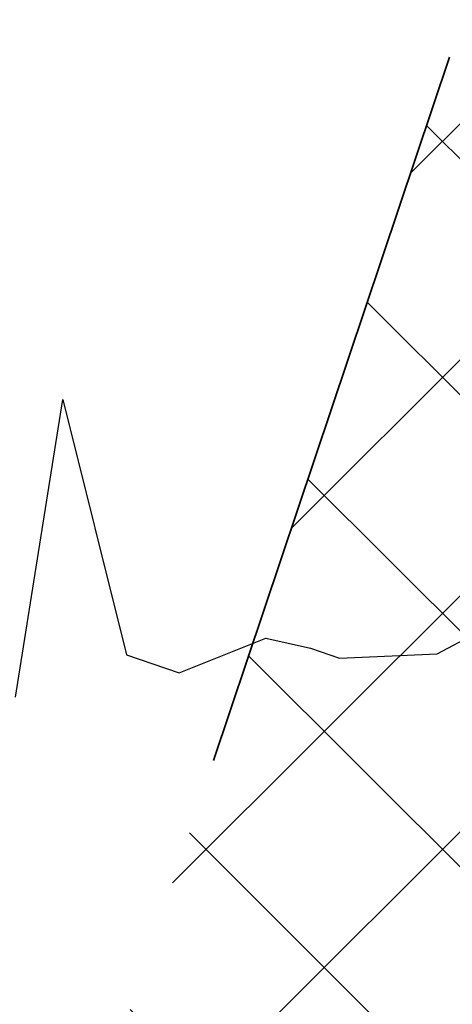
# Model space of a CAD drawing. Header units: metres. Extents: x 6599594 to 6600699, y 5687867 to 5691114.
# Tile 133 of 256: x 6599914.819 to 6599915.402, y 5688772.24 to 5688773.568. Entities that reach past the tile are written whole.
import ezdxf

# ---------------------------------------------------------------- set-up
doc = ezdxf.new("R2010")
doc.units = ezdxf.units.M
doc.header["$MEASUREMENT"] = 0
doc.linetypes.add('1', pattern=[0])
doc.linetypes.add('BUG', pattern=[1.5, 1, -0.5])
for name, color, linetype, lineweight in [('_kolor chodnik', 50, '1', 5), ('_kolor jezdnia', 4, '1', 0), ('_kolor zjazdy kostka', 7, '1', 5), ('_kolor ścieżka @ 1', 10, '1', 0), ('_nasadzenia', 72, 'BUG', 30), ('_obrzeze', 10, 'BUG', 35)]:
    doc.layers.add(name, color=color, linetype=linetype, lineweight=lineweight)
doc.layers.add('RS-drzewa projektowane', color=7, linetype='CONTINUOUS')
pattern_1 = [(45, (0, 0), (-0.1414213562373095, 0.1414213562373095), []), (135, (0, 0), (-0.1414213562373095, -0.1414213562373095), [])]

# ---------------------------------------------------------------- blocks, each defined once
blk = doc.blocks.new('d2')
at = {"layer": '_nasadzenia'}
for p, q in [((-293019.2314686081, 28212.35019368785), (-293019.1358041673, 28212.95519975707)), ((-293019.1358041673, 28212.95519975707), (-293019.0065527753, 28212.43629629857)), ((-293018.3759947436, 28212.43811947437), (-293018.1899812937, 28212.53751388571)), ((-293018.8995712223, 28212.3997438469), (-293018.7235287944, 28212.46995511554)), ((-293018.7235287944, 28212.46995511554), (-293018.6326747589, 28212.4497762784)), ((-293018.6326747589, 28212.4497762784), (-293018.5743211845, 28212.42983857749)), ((-293019.0065527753, 28212.43629629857), (-293018.8995712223, 28212.3997438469)), ((-293018.5743211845, 28212.42983857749), (-293018.3759947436, 28212.43811947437))]:
    blk.add_line(p, q, dxfattribs=at)

msp = doc.modelspace()

# ---------------------------------------------------------------- hatches: boundary and pattern name
at = {"layer": '_kolor chodnik'}
h = msp.add_hatch(dxfattribs=at)
h.set_pattern_fill('ANSI37', color=256, scale=1.6)
h.set_pattern_definition(pattern_1)
h.paths.add_polyline_path([(6599849.938171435, 5688542.085872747), (6599852.232147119, 5688548.938742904), (6599853.573135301, 5688548.489851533), (6599853.827082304, 5688549.248475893), (6599851.793849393, 5688549.929093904), (6599849.895278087, 5688548.982823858), (6599847.823506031, 5688542.793750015)])
edge = h.paths.add_edge_path()
edge.add_line((6600018.106075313, 5689087.454911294), (6600022.42781917, 5689091.229234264))
edge.add_line((6600022.42781917, 5689091.229234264), (6600020.233254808, 5689093.742094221))
edge.add_line((6600020.233254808, 5689093.742094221), (6600017.159471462, 5689091.057656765))
edge.add_arc((6600023.275194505, 5689085.385140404), 8.34143334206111, 137.1531558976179, 148.8016577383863)
edge.add_line((6600016.140105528, 5689089.706021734), (6600018.106075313, 5689087.454911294))
h.paths.add_polyline_path([(6600038.501784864, 5689187.59229436), (6600037.906968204, 5689187.700586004), (6600037.638296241, 5689186.224843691), (6600038.240083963, 5689186.115282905)])
h.paths.add_polyline_path([(6600069.098302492, 5689360.276020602), (6600068.321239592, 5689360.413462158), (6600068.064048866, 5689358.936495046), (6600068.836639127, 5689358.799546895)])
h.paths.add_polyline_path([(6600082.393785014, 5689362.950258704), (6600082.941124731, 5689366.103121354), (6600081.481377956, 5689366.361351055), (6600080.923159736, 5689363.210828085)])
h.paths.add_polyline_path([(6600074.022236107, 5689388.065861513), (6600072.983907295, 5689388.249860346), (6600072.723374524, 5689386.772538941), (6600073.760538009, 5689386.588865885)])
h.paths.add_polyline_path([(6600105.602402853, 5689486.45426531), (6600106.738797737, 5689489.760539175), (6600105.28818975, 5689490.281952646), (6600104.132785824, 5689486.965912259)])
h.paths.add_polyline_path([(6600132.519778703, 5689678.737346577), (6600131.636986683, 5689678.922259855), (6600131.330470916, 5689677.453953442), (6600132.212256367, 5689677.269208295)])
h.paths.add_polyline_path([(6600156.649397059, 5689798.7449027), (6600156.48800471, 5689797.95886096), (6600157.450195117, 5689797.757316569), (6600157.615023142, 5689798.542205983)])
h.paths.add_polyline_path([(6600189.055358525, 5689948.643107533), (6600187.902868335, 5689948.884512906), (6600187.600024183, 5689947.417400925), (6600188.748131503, 5689947.176379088)])
edge = h.paths.add_edge_path()
edge.add_line((6600204.459383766, 5690032.969035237), (6600204.153258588, 5690031.227801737))
edge.add_arc((6600202.328347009, 5690027.299936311), 4.331100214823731, 41.853001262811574, 65.08011546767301, ccw=False)
edge.add_arc((6600032.903931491, 5690051.979071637), 174.020003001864, 352.8070218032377, 353.495463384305)
edge.add_arc((6600202.372679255, 5690027.343587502), 5.999999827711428, 55.12102442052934, 69.64815978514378)
edge = h.paths.add_edge_path()
edge.add_line((6600205.046027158, 5690040.265402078), (6600204.972740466, 5690038.483452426))
edge.add_arc((6600203.986269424, 5690044.401803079), 5.999999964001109, 279.4630688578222, 294.9140560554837)
edge.add_line((6600206.513819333, 5690038.960158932), (6600206.607027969, 5690041.030672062))
edge.add_arc((6600203.986269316, 5690044.401803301), 4.270000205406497, 284.3702444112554, 307.86193139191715, ccw=False)
edge = h.paths.add_edge_path()
edge.add_arc((6600203.547470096, 5690044.558759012), 6.446878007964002, 324.43500910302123, 356.20133685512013, ccw=False)
edge.add_arc((6600203.986269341, 5690044.401803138), 6.000000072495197, 323.2169970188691, 357.4193489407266)
h.paths.add_polyline_path([(6600208.910055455, 5690121.713696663), (6600208.146285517, 5690121.748120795), (6600207.125602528, 5690121.794124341), (6600209.971605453, 5690121.665851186)])
edge = h.paths.add_edge_path()
edge.add_line((6600238.769818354, 5690481.648294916), (6600240.338176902, 5690490.87374652))
edge.add_line((6600240.338176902, 5690490.87374652), (6600241.251295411, 5690510.829461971))
edge.add_line((6600241.251295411, 5690510.829461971), (6600239.524022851, 5690510.928942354))
edge.add_line((6600239.524022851, 5690510.928942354), (6600238.633343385, 5690491.167757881))
edge.add_line((6600238.633343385, 5690491.167757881), (6600234.579716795, 5690467.661262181))
edge.add_line((6600234.579716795, 5690467.661262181), (6600234.449796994, 5690464.966873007))
edge.add_arc((6600242.443669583, 5690464.607462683), 8.001948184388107, 177.4256737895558, 268.2543056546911)
edge.add_line((6600242.199903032, 5690456.609228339), (6600242.216657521, 5690457.359274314))
edge.add_line((6600242.216657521, 5690457.359274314), (6600242.305257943, 5690458.836738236))
edge.add_arc((6600242.444504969, 5690464.607952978), 5.772894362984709, 177.0298084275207, 268.6178439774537, ccw=False)
edge.add_line((6600236.679365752, 5690464.907083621), (6600236.951876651, 5690470.95443634))
edge.add_line((6600236.951876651, 5690470.95443634), (6600238.15078669, 5690478.210832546))
edge.add_line((6600238.15078669, 5690478.210832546), (6600238.769818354, 5690481.648294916))
h.paths.add_polyline_path([(6600238.769818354, 5690481.648294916), (6600238.15078669, 5690478.210832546), (6600239.670056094, 5690477.930590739), (6600240.266710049, 5690481.376366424)])
edge = h.paths.add_edge_path()
edge.add_line((6600223.366500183, 5690460.339976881), (6600223.278629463, 5690457.997544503))
edge.add_arc((6600220.967166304, 5690465.656339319), 7.999999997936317, 286.7940807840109, 300.2738222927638)
edge.add_line((6600225.000231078, 5690458.747331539), (6600225.240084, 5690461.623695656))
edge.add_arc((6600221.105749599, 5690465.648640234), 5.76999998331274, 293.06724424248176, 315.7681070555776, ccw=False)
edge = h.paths.add_edge_path()
edge.add_arc((6600220.025145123, 5690444.676291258), 5.770000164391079, 37.996647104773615, 59.94382588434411, ccw=False)
edge.add_line((6600224.572175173, 5690448.22839199), (6600224.817793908, 5690451.081798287))
edge.add_arc((6600220.025145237, 5690444.676291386), 7.999999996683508, 53.19588653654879, 68.15166733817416)
edge.add_line((6600223.00235276, 5690452.101669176), (6600222.91504296, 5690449.670427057))
edge = h.paths.add_edge_path()
edge.add_arc((6600221.105749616, 5690465.648640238), 7.999999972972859, 328.0222308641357, 357.0132597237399)
edge.add_line((6600229.094882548, 5690465.23180147), (6600229.218816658, 5690467.593604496))
edge.add_line((6600229.218816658, 5690467.593604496), (6600228.218919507, 5690467.645774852))
edge.add_line((6600228.218919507, 5690467.645774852), (6600227.891778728, 5690461.411918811))
h.paths.add_polyline_path([(6600200.980142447, 5690012.236744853), (6600202.317278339, 5690011.956662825), (6600202.522293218, 5690012.935421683), (6600201.182321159, 5690013.216097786)])
h.paths.add_polyline_path([(6600196.457878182, 5689983.98337835), (6600195.202332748, 5689984.246370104), (6600194.899091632, 5689982.777335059), (6600196.150355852, 5689982.515240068)])
edge = h.paths.add_edge_path()
edge.add_line((6600112.305909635, 5689517.991018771), (6600112.691041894, 5689519.807934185))
edge.add_line((6600112.691041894, 5689519.807934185), (6600113.245521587, 5689522.423769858))
edge.add_line((6600113.245521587, 5689522.423769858), (6600111.553124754, 5689522.782507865))
edge.add_line((6600111.553124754, 5689522.782507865), (6600107.405864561, 5689503.21722655))
edge.add_line((6600107.405864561, 5689503.21722655), (6600099.494506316, 5689480.361667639))
edge.add_line((6600099.494506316, 5689480.361667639), (6600099.182814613, 5689478.891218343))
edge.add_arc((6600107.008997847, 5689477.232359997), 8.000059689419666, 168.0325629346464, 257.7529108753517)
edge.add_line((6600105.311960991, 5689469.414366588), (6600105.784990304, 5689471.593619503))
edge.add_arc((6600107.008927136, 5689477.232314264), 5.769999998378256, 168.0321375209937, 257.7533362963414, ccw=False)
edge.add_line((6600101.364343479, 5689478.42879883), (6600101.647245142, 5689479.76342708))
edge.add_line((6600101.647245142, 5689479.76342708), (6600104.132785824, 5689486.965912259))
edge.add_line((6600104.132785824, 5689486.965912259), (6600105.28818975, 5689490.281952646))
edge.add_line((6600105.28818975, 5689490.281952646), (6600108.240043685, 5689498.809726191))
edge.add_line((6600108.240043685, 5689498.809726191), (6600112.305909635, 5689517.991018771))
h.paths.add_polyline_path([(6600136.009573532, 5689645.499114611), (6600138.333647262, 5689645.012304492), (6600138.661671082, 5689646.578318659), (6600134.869459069, 5689647.372651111)])
at = {"layer": '_kolor jezdnia'}
h = msp.add_hatch(dxfattribs=at)
h.set_pattern_fill('ANSI37', color=4, scale=3.5)
h.set_pattern_definition([(45, (0, 0), (-0.3093592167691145, 0.3093592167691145), []), (135, (0, 0), (-0.3093592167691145, -0.3093592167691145), [])])
edge = h.paths.add_edge_path()
edge.add_line((6599833.066047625, 5688539.933393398), (6599850.649511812, 5688527.983462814))
edge.add_arc((6599857.337592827, 5688536.653968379), 10.95025544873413, 169.5012687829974, 232.3548431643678, ccw=False)
edge.add_arc((6599858.085851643, 5688536.618142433), 11.69295282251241, 162.2507788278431, 169.9967502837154, ccw=False)
edge.add_line((6599846.949484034, 5688540.182754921), (6599847.823506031, 5688542.793750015))
edge.add_line((6599847.823506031, 5688542.793750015), (6599849.895278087, 5688548.982823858))
edge.add_line((6599849.895278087, 5688548.982823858), (6599852.434748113, 5688556.56906746))
edge.add_line((6599852.434748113, 5688556.56906746), (6599928.48625871, 5688783.760284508))
edge.add_line((6599928.48625871, 5688783.760284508), (6599931.025728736, 5688791.34652811))
edge.add_line((6599931.025728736, 5688791.34652811), (6599996.657773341, 5688987.411326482))
edge.add_line((6599996.657773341, 5688987.411326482), (6599999.197243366, 5688994.997570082))
edge.add_line((6599999.197243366, 5688994.997570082), (6600021.930100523, 5689062.908193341))
edge.add_line((6600021.930100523, 5689062.908193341), (6600017.620224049, 5689067.371531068))
edge.add_line((6600017.620224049, 5689067.371531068), (6600016.714558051, 5689064.654078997))
edge.add_line((6600016.714558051, 5689064.654078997), (6600012.423620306, 5689051.835617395))
edge.add_line((6600012.423620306, 5689051.835617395), (6600009.884150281, 5689044.249373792))
edge.add_line((6600009.884150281, 5689044.249373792), (6599977.53516164, 5688947.612159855))
edge.add_line((6599977.53516164, 5688947.612159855), (6599974.995691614, 5688940.025916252))
edge.add_line((6599974.995691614, 5688940.025916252), (6599942.096912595, 5688841.746295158))
edge.add_line((6599942.096912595, 5688841.746295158), (6599939.557442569, 5688834.160051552))
edge.add_line((6599939.557442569, 5688834.160051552), (6599882.679288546, 5688664.246042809))
edge.add_line((6599882.679288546, 5688664.246042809), (6599880.139818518, 5688656.659799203))
edge.add_line((6599880.139818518, 5688656.659799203), (6599852.46454386, 5688573.984527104))
edge.add_line((6599852.46454386, 5688573.984527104), (6599842.470137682, 5688544.127903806))
edge.add_arc((6599835.706422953, 5688546.652910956), 7.219660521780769, 248.5480913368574, 339.52856074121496, ccw=False)
h.paths.add_polyline_path([(6600044.653202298, 5689172.271628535), (6600046.276244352, 5689181.431901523), (6600047.759199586, 5689189.801539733), (6600051.0603021, 5689208.432603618), (6600052.368792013, 5689215.817578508), (6600054.808584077, 5689229.587499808), (6600056.11707399, 5689236.972474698), (6600057.346666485, 5689243.912161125), (6600058.655146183, 5689251.297078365), (6600058.831439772, 5689252.292060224), (6600060.098987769, 5689259.445963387), (6600060.139929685, 5689259.677035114), (6600061.407468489, 5689266.830886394), (6600072.329030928, 5689328.470998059), (6600073.637511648, 5689335.855921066), (6600077.337304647, 5689356.73715072), (6600078.820259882, 5689365.106788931), (6600081.142794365, 5689378.214921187), (6600082.538516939, 5689386.092227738), (6600095.187867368, 5689457.483787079), (6600091.082877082, 5689465.8405575), (6600089.043088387, 5689454.328211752), (6600087.870641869, 5689447.711051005), (6600087.560133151, 5689445.958573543), (6600086.562151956, 5689440.326076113), (6600082.433200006, 5689417.022719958), (6600080.95024477, 5689408.65308175), (6600077.202698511, 5689387.502337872), (6600075.719743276, 5689379.132699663), (6600073.469199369, 5689366.430874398), (6600071.986244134, 5689358.061236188), (6600069.98686466, 5689346.776955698), (6600068.591142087, 5689338.899649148), (6600065.559290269, 5689321.78820693), (6600064.163567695, 5689313.910900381), (6600059.719426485, 5689288.828650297), (6600058.323703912, 5689280.951343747), (6600057.563846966, 5689276.662793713), (6600056.168124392, 5689268.785487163), (6600054.804920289, 5689261.091711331), (6600053.409197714, 5689253.21440478), (6600053.264817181, 5689252.399536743), (6600051.869094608, 5689244.522230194), (6600051.183555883, 5689240.653124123), (6600049.787833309, 5689232.775817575), (6600046.593849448, 5689214.749319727), (6600045.198126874, 5689206.872013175), (6600044.41754409, 5689202.466488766), (6600042.934588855, 5689194.096850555), (6600036.429952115, 5689157.38538759), (6600034.946996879, 5689149.01574938), (6600030.579776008, 5689124.367629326), (6600027.529365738, 5689107.151445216), (6600024.895072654, 5689094.014582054), (6600030.583685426, 5689094.264316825), (6600032.945013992, 5689106.191885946), (6600043.170247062, 5689163.901990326)])
edge = h.paths.add_edge_path()
edge.add_line((6600111.106812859, 5689535.144351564), (6600111.256844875, 5689535.85214863))
edge.add_line((6600111.256844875, 5689535.85214863), (6600112.915748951, 5689543.678261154))
edge.add_line((6600112.915748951, 5689543.678261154), (6600117.304772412, 5689564.384094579))
edge.add_line((6600117.304772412, 5689564.384094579), (6600119.067357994, 5689572.699339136))
edge.add_line((6600119.067357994, 5689572.699339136), (6600120.087667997, 5689577.512794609))
edge.add_line((6600120.087667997, 5689577.512794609), (6600121.642890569, 5689584.849775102))
edge.add_line((6600121.642890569, 5689584.849775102), (6600128.436769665, 5689616.900852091))
edge.add_line((6600128.436769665, 5689616.900852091), (6600129.991992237, 5689624.237832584))
edge.add_line((6600129.991992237, 5689624.237832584), (6600132.660554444, 5689636.827148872))
edge.add_line((6600132.660554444, 5689636.827148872), (6600133.208838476, 5689639.444704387))
edge.add_line((6600133.208838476, 5689639.444704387), (6600134.848957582, 5689647.274775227))
edge.add_line((6600134.848957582, 5689647.274775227), (6600138.97649476, 5689666.979995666))
edge.add_line((6600138.97649476, 5689666.979995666), (6600140.51410642, 5689674.320687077))
edge.add_line((6600140.51410642, 5689674.320687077), (6600145.209128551, 5689696.735129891))
edge.add_line((6600145.209128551, 5689696.735129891), (6600146.746740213, 5689704.075821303))
edge.add_line((6600146.746740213, 5689704.075821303), (6600151.462308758, 5689726.588354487))
edge.add_line((6600151.462308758, 5689726.588354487), (6600152.999920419, 5689733.929045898))
edge.add_line((6600152.999920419, 5689733.929045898), (6600155.244070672, 5689744.642813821))
edge.add_line((6600155.244070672, 5689744.642813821), (6600156.781682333, 5689751.983505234))
edge.add_line((6600156.781682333, 5689751.983505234), (6600161.635515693, 5689775.156126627))
edge.add_line((6600161.635515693, 5689775.156126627), (6600163.378142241, 5689783.475576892))
edge.add_line((6600163.378142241, 5689783.475576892), (6600163.850769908, 5689785.731942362))
edge.add_line((6600163.850769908, 5689785.731942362), (6600167.028500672, 5689800.902704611))
edge.add_line((6600167.028500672, 5689800.902704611), (6600179.49088801, 5689860.399222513))
edge.add_line((6600179.49088801, 5689860.399222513), (6600181.233514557, 5689868.718672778))
edge.add_line((6600181.233514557, 5689868.718672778), (6600181.84713393, 5689871.648144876))
edge.add_line((6600181.84713393, 5689871.648144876), (6600183.384745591, 5689878.988836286))
edge.add_line((6600183.384745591, 5689878.988836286), (6600184.935818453, 5689886.393792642))
edge.add_line((6600184.935818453, 5689886.393792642), (6600186.575937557, 5689894.223863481))
edge.add_line((6600186.575937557, 5689894.223863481), (6600194.05133812, 5689929.912074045))
edge.add_line((6600194.05133812, 5689929.912074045), (6600195.691457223, 5689937.742144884))
edge.add_line((6600195.691457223, 5689937.742144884), (6600202.915799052, 5689972.231779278))
edge.add_line((6600202.915799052, 5689972.231779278), (6600204.555918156, 5689980.061850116))
edge.add_line((6600204.555918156, 5689980.061850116), (6600206.062781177, 5689987.255744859))
edge.add_line((6600206.062781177, 5689987.255744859), (6600207.702900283, 5689995.085815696))
edge.add_line((6600207.702900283, 5689995.085815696), (6600210.232559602, 5690007.162628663))
edge.add_line((6600210.232559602, 5690007.162628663), (6600211.694938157, 5690014.144150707))
edge.add_arc((6600028.177652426, 5690052.584442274), 187.5000004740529, 348.1696294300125, 357.4195276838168)
edge.add_line((6600215.487522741, 5690044.142720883), (6600208.310270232, 5690026.480446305))
edge.add_arc((6600032.903933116, 5690051.97907145), 177.2500013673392, 348.1696294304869, 351.7289130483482, ccw=False)
edge.add_line((6600206.38894146, 5690015.640182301), (6600205.966941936, 5690013.625519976))
edge.add_line((6600205.966941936, 5690013.625519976), (6600204.326822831, 5690005.795449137))
edge.add_line((6600204.326822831, 5690005.795449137), (6600197.076961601, 5689971.183982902))
edge.add_line((6600197.076961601, 5689971.183982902), (6600195.334335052, 5689962.864532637))
edge.add_line((6600195.334335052, 5689962.864532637), (6600193.44722506, 5689953.855305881))
edge.add_line((6600193.44722506, 5689953.855305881), (6600191.909227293, 5689946.512771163))
edge.add_line((6600191.909227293, 5689946.512771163), (6600185.496844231, 5689915.899498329))
edge.add_line((6600185.496844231, 5689915.899498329), (6600183.856521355, 5689908.068454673))
edge.add_line((6600183.856521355, 5689908.068454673), (6600182.066605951, 5689899.523243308))
edge.add_line((6600182.066605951, 5689899.523243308), (6600180.32407057, 5689891.204228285))
edge.add_line((6600180.32407057, 5689891.204228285), (6600174.320344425, 5689862.541919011))
edge.add_line((6600174.320344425, 5689862.541919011), (6600172.577809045, 5689854.222903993))
edge.add_line((6600172.577809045, 5689854.222903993), (6600163.663810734, 5689811.666703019))
edge.add_line((6600163.663810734, 5689811.666703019), (6600162.023782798, 5689803.837067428))
edge.add_line((6600162.023782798, 5689803.837067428), (6600160.924220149, 5689798.587659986))
edge.add_line((6600160.924220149, 5689798.587659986), (6600159.279208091, 5689790.734229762))
edge.add_line((6600159.279208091, 5689790.734229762), (6600157.107250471, 5689780.365115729))
edge.add_line((6600157.107250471, 5689780.365115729), (6600155.462238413, 5689772.511685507))
edge.add_line((6600155.462238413, 5689772.511685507), (6600153.380318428, 5689762.572418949))
edge.add_line((6600153.380318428, 5689762.572418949), (6600151.735124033, 5689754.718118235))
edge.add_line((6600151.735124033, 5689754.718118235), (6600148.586504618, 5689739.686336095))
edge.add_line((6600148.586504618, 5689739.686336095), (6600146.885007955, 5689731.563243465))
edge.add_line((6600146.885007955, 5689731.563243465), (6600141.75088822, 5689707.052510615))
edge.add_line((6600141.75088822, 5689707.052510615), (6600140.110896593, 5689699.223048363))
edge.add_line((6600140.110896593, 5689699.223048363), (6600133.483561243, 5689667.583574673))
edge.add_line((6600133.483561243, 5689667.583574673), (6600131.860394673, 5689659.834436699))
edge.add_line((6600131.860394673, 5689659.834436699), (6600131.740984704, 5689659.26436315))
edge.add_line((6600131.740984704, 5689659.26436315), (6600130.117814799, 5689651.515209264))
edge.add_line((6600130.117814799, 5689651.515209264), (6600127.27873359, 5689637.961189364))
edge.add_line((6600127.27873359, 5689637.961189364), (6600126.924568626, 5689636.290366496))
edge.add_line((6600126.924568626, 5689636.290366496), (6600125.166244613, 5689627.995226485))
edge.add_line((6600125.166244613, 5689627.995226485), (6600118.009503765, 5689594.232298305))
edge.add_line((6600118.009503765, 5689594.232298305), (6600116.25117975, 5689585.937158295))
edge.add_line((6600116.25117975, 5689585.937158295), (6600113.665314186, 5689573.737975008))
edge.add_line((6600113.665314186, 5689573.737975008), (6600111.898534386, 5689565.402943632))
edge.add_line((6600111.898534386, 5689565.402943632), (6600104.889982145, 5689532.339115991))
edge.add_line((6600104.889982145, 5689532.339115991), (6600103.22663594, 5689524.492047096))
edge.add_line((6600103.22663594, 5689524.492047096), (6600096.623876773, 5689493.342605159))
edge.add_line((6600096.623876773, 5689493.342605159), (6600094.968986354, 5689485.535427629))
edge.add_line((6600094.968986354, 5689485.535427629), (6600094.300101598, 5689482.379870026))
edge.add_line((6600094.300101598, 5689482.379870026), (6600099.182814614, 5689478.891218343))
edge.add_line((6600099.182814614, 5689478.891218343), (6600099.494506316, 5689480.361667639))
edge.add_line((6600099.494506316, 5689480.361667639), (6600111.106812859, 5689535.144351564))
edge = h.paths.add_edge_path()
edge.add_arc((6600239.213891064, 5690851.400367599), 10.00000000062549, -2.8342403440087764, 76.13703556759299, ccw=False)
edge.add_line((6600249.201658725, 5690850.905901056), (6600249.082723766, 5690848.503524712))
edge.add_line((6600249.082723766, 5690848.503524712), (6600247.016487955, 5690806.767468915))
edge.add_line((6600247.016487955, 5690806.767468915), (6600246.092398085, 5690789.152178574))
edge.add_line((6600246.092398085, 5690789.152178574), (6600233.768116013, 5690572.015170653))
edge.add_line((6600233.768116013, 5690572.015170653), (6600228.959056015, 5690465.296202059))
edge.add_line((6600228.959056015, 5690465.296202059), (6600234.588724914, 5690465.017134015))
edge.add_line((6600234.588724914, 5690465.017134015), (6600239.262540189, 5690571.767576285))
edge.add_line((6600239.262540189, 5690571.767576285), (6600252.50503885, 5690806.400146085))
edge.add_line((6600252.50503885, 5690806.400146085), (6600254.569211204, 5690848.094521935))
edge.add_arc((6600262.559425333, 5690847.6989487), 7.999999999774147, 76.13703557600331, 177.1657596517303, ccw=False)
edge.add_line((6600264.476229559, 5690855.465921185), (6600241.609896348, 5690861.109083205))
edge = h.paths.add_edge_path()
edge.add_line((6600250.031475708, 5690451.625307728), (6600250.231741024, 5690455.772579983))
edge.add_line((6600250.231741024, 5690455.772579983), (6600246.257763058, 5690456.417303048))
edge.add_line((6600246.257763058, 5690456.417303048), (6600242.171761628, 5690456.61060902))
edge.add_arc((6600242.563100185, 5690464.586983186), 7.985968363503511, 176.9123644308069, 267.1911945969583, ccw=False)
edge.add_line((6600234.588724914, 5690465.017134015), (6600228.959056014, 5690465.296202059))
edge.add_arc((6600220.965133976, 5690465.657286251), 8.002072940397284, 267.8289300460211, 357.413716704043, ccw=False)
edge.add_line((6600220.661989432, 5690457.660957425), (6600212.406915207, 5690458.119572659))
edge.add_line((6600212.406915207, 5690458.119572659), (6600208.431872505, 5690457.817501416))
edge.add_line((6600208.431872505, 5690457.817501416), (6600208.233912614, 5690454.548331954))
edge.add_line((6600208.233912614, 5690454.548331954), (6600212.129565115, 5690453.127270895))
edge.add_line((6600212.129565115, 5690453.127270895), (6600218.640548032, 5690452.76554962))
edge.add_line((6600218.640548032, 5690452.76554962), (6600216.486747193, 5690452.885205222))
edge.add_line((6600216.486747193, 5690452.885205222), (6600220.468905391, 5690452.663974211))
edge.add_arc((6600220.025145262, 5690444.676291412), 7.99999997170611, -0.3386579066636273, 86.8201700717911, ccw=False)
edge.add_line((6600228.025005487, 5690444.629006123), (6600227.803602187, 5690439.649256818))
edge.add_line((6600227.803602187, 5690439.649256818), (6600226.885525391, 5690435.936828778))
edge.add_line((6600226.885525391, 5690435.936828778), (6600225.534849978, 5690405.967249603))
edge.add_line((6600225.534849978, 5690405.967249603), (6600226.115199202, 5690402.187514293))
edge.add_line((6600226.115199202, 5690402.187514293), (6600213.445139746, 5690121.008786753))
edge.add_line((6600213.445139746, 5690121.008786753), (6600213.352800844, 5690118.960058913))
edge.add_line((6600213.352800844, 5690118.960058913), (6600209.980184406, 5690044.131649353))
edge.add_arc((6600203.98626942, 5690044.401803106), 5.999999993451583, 257.4162346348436, 357.41934921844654, ccw=False)
edge.add_line((6600202.679069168, 5690038.545931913), (6600201.589735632, 5690033.666039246))
edge.add_line((6600201.589735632, 5690033.666039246), (6600203.67987942, 5690033.199458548))
edge.add_arc((6600202.372679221, 5690027.343587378), 5.999999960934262, -8.27108729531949, 77.41623506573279, ccw=False)
edge.add_line((6600208.310270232, 5690026.480446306), (6600215.487522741, 5690044.142720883))
edge.add_line((6600215.487522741, 5690044.142720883), (6600216.199687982, 5690059.9446614))
edge.add_line((6600216.199687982, 5690059.9446614), (6600216.537356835, 5690067.437056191))
edge.add_line((6600216.537356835, 5690067.437056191), (6600223.893528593, 5690230.66011469))
edge.add_line((6600223.893528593, 5690230.66011469), (6600224.231197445, 5690238.152509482))
edge.add_line((6600224.231197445, 5690238.152509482), (6600233.507835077, 5690443.987992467))
edge.add_arc((6600241.499722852, 5690443.627812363), 7.999999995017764, 87.29208981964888, 177.4195277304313, ccw=False)
edge.add_line((6600241.877677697, 5690451.618879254), (6600246.021541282, 5690451.422886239))
edge.add_line((6600246.021541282, 5690451.422886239), (6600246.427694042, 5690451.44338883))
edge.add_line((6600246.427694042, 5690451.44338883), (6600246.79397003, 5690451.461878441))
edge.add_line((6600246.79397003, 5690451.461878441), (6600250.031475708, 5690451.625307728))
edge = h.paths.add_edge_path()
edge.add_line((6600007.33756506, 5689086.20374581), (6600006.980466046, 5689080.740822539))
edge.add_line((6600006.980466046, 5689080.740822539), (6600007.229745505, 5689080.720859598))
edge.add_line((6600007.229745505, 5689080.720859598), (6600008.093335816, 5689080.601653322))
edge.add_line((6600008.093335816, 5689080.601653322), (6600008.702681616, 5689080.53831051))
edge.add_arc((6600008.140193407, 5689070.554142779), 9.999999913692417, -18.557800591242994, 86.77547804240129, ccw=False)
edge.add_line((6600017.620224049, 5689067.371531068), (6600021.930100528, 5689062.908193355))
edge.add_arc((6599734.83819726, 5689159.011261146), 302.7499967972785, 341.4922000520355, 343.8640860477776)
edge.add_arc((6600034.895369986, 5689072.315877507), 9.581213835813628, 98.63328270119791, 164.5273290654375, ccw=False)
edge.add_line((6600033.457137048, 5689081.788529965), (6600033.832640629, 5689081.798737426))
edge.add_line((6600033.832640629, 5689081.798737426), (6600034.422462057, 5689082.05700874))
edge.add_line((6600034.422462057, 5689082.05700874), (6600036.833623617, 5689082.139040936))
edge.add_line((6600036.833623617, 5689082.139040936), (6600036.730225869, 5689087.148851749))
edge.add_line((6600036.730225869, 5689087.148851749), (6600036.579860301, 5689087.134303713))
edge.add_arc((6600036.479565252, 5689093.136286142), 6.002820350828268, 169.1687651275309, 270.9573417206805, ccw=False)
edge.add_line((6600030.583685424, 5689094.264316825), (6600024.895072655, 5689094.014582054))
edge.add_arc((6600015.200558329, 5689096.162123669), 9.929528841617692, 271.0943432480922, 347.5094668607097, ccw=False)
edge.add_arc((6600014.909438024, 5689089.646776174), 3.446070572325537, 264.4236009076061, 278.0194998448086, ccw=False)
edge.add_line((6600014.574573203, 5689086.217014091), (6600014.299554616, 5689086.232508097))
edge.add_line((6600014.299554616, 5689086.232508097), (6600010.474232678, 5689086.448019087))
edge.add_line((6600010.474232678, 5689086.448019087), (6600007.33756506, 5689086.20374581))
edge = h.paths.add_edge_path()
edge.add_line((6600105.490725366, 5689463.953528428), (6600106.927559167, 5689464.047234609))
edge.add_line((6600106.927559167, 5689464.047234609), (6600107.835, 5689468.66))
edge.add_line((6600107.835, 5689468.66), (6600105.311960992, 5689469.414366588))
edge.add_arc((6600107.008997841, 5689477.232359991), 8.000059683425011, 168.0325628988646, 257.75291091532, ccw=False)
edge.add_line((6600099.182814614, 5689478.891218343), (6600094.300101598, 5689482.379870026))
edge.add_arc((6600586.245114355, 5689378.104238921), 502.8750369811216, 168.032376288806, 169.9522165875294)
edge.add_line((6600091.082877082, 5689465.8405575), (6600095.187867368, 5689457.483787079))
edge.add_arc((6600103.065173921, 5689456.088064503), 8.000000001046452, 77.7533362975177, 169.9524553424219, ccw=False)
edge.add_line((6600104.762140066, 5689463.906012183), (6600105.490725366, 5689463.953528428))
at = {"layer": '_kolor zjazdy kostka'}
h = msp.add_hatch(dxfattribs=at)
h.set_pattern_fill('ANSI37', color=256, scale=1.6)
h.set_pattern_definition(pattern_1)
h.paths.add_polyline_path([(6600244.137440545, 5690813.934732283), (6600242.369522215, 5690814.022127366), (6600242.097568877, 5690808.528921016), (6600243.865482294, 5690808.441426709)])
h.paths.add_polyline_path([(6600247.012128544, 5690806.679412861), (6600247.442736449, 5690815.377295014), (6600247.393289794, 5690814.378518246), (6600247.113277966, 5690808.722537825)])
h.paths.add_polyline_path([(6600242.297085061, 5690788.088808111), (6600240.958726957, 5690788.155683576), (6600240.648818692, 5690782.664569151), (6600241.987258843, 5690782.599147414)])
h.paths.add_polyline_path([(6600245.558275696, 5690780.919298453), (6600246.037231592, 5690789.405686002), (6600244.985820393, 5690788.453468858), (6600244.612601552, 5690781.981345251)])
h.paths.add_polyline_path([(6600241.348405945, 5690723.711515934), (6600242.272017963, 5690722.691689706), (6600242.749709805, 5690731.155680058), (6600241.698138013, 5690730.203317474), (6600241.472690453, 5690726.27550499)])
h.paths.add_polyline_path([(6600225.772794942, 5690394.589141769), (6600224.731429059, 5690393.637598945), (6600224.461246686, 5690387.644646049), (6600225.412923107, 5690386.603142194)])
h.paths.add_polyline_path([(6600223.012390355, 5690333.280720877), (6600223.372595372, 5690341.272607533), (6600222.32835346, 5690340.318436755), (6600222.058239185, 5690334.324941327)])
h.paths.add_polyline_path([(6600215.496388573, 5690166.390602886), (6600215.856593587, 5690174.382489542), (6600214.812834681, 5690173.428760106), (6600214.542018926, 5690167.435062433)])
h.paths.add_polyline_path([(6600212.446537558, 5690121.053392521), (6600213.399499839, 5690120.010473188), (6600213.788744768, 5690128.503024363), (6600212.745135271, 5690127.54943145)])
h.paths.add_polyline_path([(6600209.977420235, 5690121.665589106), (6600210.225142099, 5690127.162117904), (6600207.346107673, 5690127.291879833), (6600207.119593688, 5690121.794395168)])
h.paths.add_polyline_path([(6600207.950178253, 5690070.725854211), (6600204.880846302, 5690070.828947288), (6600204.643784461, 5690065.333808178), (6600207.702521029, 5690065.204598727)])
h.paths.add_polyline_path([(6600200.981479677, 5690012.236464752), (6600199.969248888, 5690007.339980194), (6600201.282587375, 5690007.064882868), (6600202.31726072, 5690011.956666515)])
h.paths.add_polyline_path([(6600193.613960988, 5689970.406358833), (6600192.398010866, 5689970.660657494), (6600191.286205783, 5689965.274578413), (6600192.486379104, 5689965.023185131)])
h.paths.add_polyline_path([(6600189.061271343, 5689948.671423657), (6600189.98413328, 5689953.050774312), (6600188.818902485, 5689953.32186217), (6600187.908781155, 5689948.91282903)])
h.paths.add_polyline_path([(6600180.976201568, 5689915.317449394), (6600179.952861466, 5689910.421322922), (6600181.008474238, 5689910.200199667), (6600182.033843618, 5689915.09540201)])
h.paths.add_polyline_path([(6600176.508279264, 5689893.538690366), (6600177.476023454, 5689893.335973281), (6600178.603605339, 5689898.719146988), (6600177.636002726, 5689898.922290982)])
h.paths.add_polyline_path([(6600179.28182965, 5689859.401159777), (6600180.522246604, 5689860.211927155), (6600181.057490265, 5689860.561775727), (6600183.598022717, 5689860.029600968), (6600184.726606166, 5689865.412570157), (6600182.186324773, 5689865.943033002), (6600181.604764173, 5689866.832779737), (6600181.024456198, 5689867.720610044)])
h.paths.add_polyline_path([(6600160.200810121, 5689810.862606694), (6600159.232772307, 5689811.065842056), (6600158.207991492, 5689806.171529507), (6600159.175735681, 5689805.968812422)])
h.paths.add_polyline_path([(6600156.49391753, 5689797.987177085), (6600155.463416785, 5689793.068691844), (6600156.431160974, 5689792.865974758), (6600157.461419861, 5689797.784520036)])
edge = h.paths.add_edge_path()
edge.add_arc((6600173.111981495, 5689800.679690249), 5.999999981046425, 204.673115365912, 239.5411154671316, ccw=False)
edge.add_arc((6600173.162096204, 5689800.685330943), 6.047914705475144, 168.3203586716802, 204.5234866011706, ccw=False)
edge.add_line((6600167.239404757, 5689801.9096668), (6600163.651667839, 5689784.781499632))
edge.add_arc((6600169.524220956, 5689783.551410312), 5.999999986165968, 139.2146049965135, 168.1696294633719, ccw=False)
edge.add_arc((6600169.524220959, 5689783.551410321), 5.999999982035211, 96.80962310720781, 139.2146050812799, ccw=False)
edge.add_line((6600168.812796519, 5689789.509083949), (6600170.070461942, 5689795.507731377))
h.paths.add_polyline_path([(6600163.526364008, 5689776.866746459), (6600166.051243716, 5689776.337874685), (6600167.179826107, 5689781.720838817), (6600164.653945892, 5689782.249920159), (6600163.941148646, 5689783.340449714), (6600163.493329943, 5689784.025580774), (6600161.750703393, 5689775.706130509), (6600162.438017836, 5689776.155376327)])
h.paths.add_polyline_path([(6600152.614191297, 5689774.643430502), (6600153.639138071, 5689779.536616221), (6600152.646757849, 5689779.744928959), (6600151.646447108, 5689774.846147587)])
h.paths.add_polyline_path([(6600150.121074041, 5689767.466820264), (6600148.177624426, 5689758.16795459), (6600149.115997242, 5689757.971390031), (6600151.066362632, 5689767.268392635)])
h.paths.add_polyline_path([(6600142.970741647, 5689739.332500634), (6600141.888449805, 5689734.142420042), (6600144.036614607, 5689733.695518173), (6600145.123068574, 5689738.882330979)])
h.paths.add_polyline_path([(6600136.256357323, 5689701.052153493), (6600137.154085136, 5689700.864096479), (6600138.287960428, 5689706.274871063), (6600137.386492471, 5689706.464182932)])
h.paths.add_polyline_path([(6600130.081494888, 5689667.099389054), (6600129.212847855, 5689667.281639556), (6600128.083282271, 5689661.898895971), (6600128.953953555, 5689661.716447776)])
h.paths.add_polyline_path([(6600128.397394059, 5689659.030340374), (6600127.554144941, 5689659.207226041), (6600126.49340855, 5689653.810049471), (6600127.269860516, 5689653.647397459)])
h.paths.add_polyline_path([(6600134.990411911, 5689640.633636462), (6600137.30714639, 5689640.148363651), (6600138.339560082, 5689645.040620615), (6600136.015486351, 5689645.500958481), (6600135.435178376, 5689646.388788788), (6600134.8548704, 5689647.276619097), (6600133.214751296, 5689639.446548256), (6600134.102581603, 5689640.026856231)])
h.paths.add_polyline_path([(6600122.164164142, 5689634.294831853), (6600121.024067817, 5689628.914244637), (6600122.015114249, 5689628.705875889), (6600123.155614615, 5689634.086346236)])
h.paths.add_polyline_path([(6600114.54207576, 5689593.450769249), (6600113.493359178, 5689593.398339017), (6600112.364315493, 5689588.045694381), (6600113.29076438, 5689587.54753241)])
h.paths.add_polyline_path([(6600110.194543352, 5689572.941097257), (6600109.20781945, 5689573.148880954), (6600108.067717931, 5689567.768269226), (6600109.05014319, 5689567.535215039)])
h.paths.add_polyline_path([(6600119.083213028, 5689565.540446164), (6600119.089125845, 5689565.542290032), (6600121.462438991, 5689565.065690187), (6600122.598093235, 5689570.447168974), (6600120.229622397, 5689570.949214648), (6600119.651446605, 5689571.8119627), (6600119.073270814, 5689572.727655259), (6600117.310757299, 5689564.412754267)])
h.paths.add_polyline_path([(6600101.698666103, 5689532.937884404), (6600100.730666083, 5689533.141679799), (6600099.694214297, 5689528.250234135), (6600100.669121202, 5689528.045267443)])
h.paths.add_polyline_path([(6600094.064021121, 5689496.827028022), (6600093.080194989, 5689497.033910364), (6600092.036590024, 5689492.143967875), (6600093.038865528, 5689491.933250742)])
h.paths.add_polyline_path([(6600083.709836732, 5689453.74980843), (6600082.738586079, 5689448.336231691), (6600084.647281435, 5689448.027407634), (6600085.606840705, 5689453.416583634)])
h.paths.add_polyline_path([(6600084.434394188, 5689446.82589514), (6600083.348896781, 5689447.018140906), (6600082.567374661, 5689442.58660872), (6600083.649300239, 5689442.394910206)])
h.paths.add_polyline_path([(6600078.04194071, 5689410.721110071), (6600078.996952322, 5689416.137564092), (6600078.054833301, 5689416.304853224), (6600077.111232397, 5689410.886043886)])
h.paths.add_polyline_path([(6600072.911565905, 5689386.768652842), (6600071.960466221, 5689381.312635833), (6600072.800073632, 5689381.16322159), (6600073.766450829, 5689386.590709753)])
h.paths.add_polyline_path([(6600082.887400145, 5689379.432062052), (6600085.278102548, 5689379.03494316), (6600086.160383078, 5689383.956496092), (6600083.759726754, 5689384.355378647), (6600083.152078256, 5689385.224725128), (6600082.544429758, 5689386.094071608), (6600081.148707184, 5689378.216765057), (6600082.018053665, 5689378.824413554)])
h.paths.add_polyline_path([(6600080.731401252, 5689363.247695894), (6600080.041469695, 5689363.369939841), (6600079.433821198, 5689364.239286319), (6600078.8261727, 5689365.1086328), (6600077.343217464, 5689356.73899459), (6600078.212563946, 5689357.346643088), (6600079.081910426, 5689357.954291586), (6600081.429189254, 5689357.564866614), (6600082.388748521, 5689362.980514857)])
h.paths.add_polyline_path([(6600069.104215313, 5689360.304336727), (6600070.063917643, 5689365.720487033), (6600069.2708267, 5689365.861009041), (6600068.327152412, 5689360.441778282)])
h.paths.add_polyline_path([(6600066.550616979, 5689345.891799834), (6600065.546169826, 5689346.069805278), (6600064.677796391, 5689341.145792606), (6600065.678290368, 5689340.968483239)])
h.paths.add_polyline_path([(6600061.138656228, 5689321.077501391), (6600060.270282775, 5689316.15348863), (6600061.250715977, 5689315.979734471), (6600062.127590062, 5689320.902245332)])
h.paths.add_polyline_path([(6600055.325252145, 5689288.11325564), (6600054.456878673, 5689283.189242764), (6600055.410852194, 5689283.020177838), (6600056.283178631, 5689287.917022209)])
h.paths.add_polyline_path([(6600048.045675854, 5689182.819289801), (6600050.371939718, 5689182.407116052), (6600051.31444535, 5689187.67761207), (6600048.980409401, 5689188.064690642), (6600048.372760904, 5689188.934037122), (6600047.765112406, 5689189.803383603), (6600046.306982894, 5689181.603992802), (6600046.972918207, 5689182.069462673)])
h.paths.add_polyline_path([(6600040.943690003, 5689201.374141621), (6600039.339175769, 5689201.66987967), (6600038.429882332, 5689196.244216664), (6600039.984130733, 5689195.958493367)])
h.paths.add_polyline_path([(6600032.993704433, 5689156.473759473), (6600032.278185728, 5689156.600537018), (6600031.299242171, 5689151.188930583), (6600032.034145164, 5689151.058111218)])
h.paths.add_polyline_path([(6600026.309179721, 5689123.603833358), (6600025.417362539, 5689118.683970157), (6600026.271201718, 5689118.532684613), (6600027.143528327, 5689123.456001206)])
h.paths.add_polyline_path([(6600013.302986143, 5689054.462576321), (6600015.842456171, 5689062.048819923), (6600014.576741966, 5689061.417973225), (6600012.672139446, 5689055.728290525)])
h.paths.add_polyline_path([(6599974.547216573, 5688938.686171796), (6599977.086686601, 5688946.272415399), (6599975.820972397, 5688945.641568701), (6599973.916369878, 5688939.951886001)])
h.paths.add_polyline_path([(6599942.102825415, 5688841.748139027), (6599940.837111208, 5688841.117292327), (6599938.932508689, 5688835.427609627), (6599939.563355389, 5688834.161895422)])
h.paths.add_polyline_path([(6599882.685201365, 5688664.247886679), (6599881.419487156, 5688663.617039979), (6599879.514884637, 5688657.927357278), (6599880.145731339, 5688656.661643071)])
h.paths.add_polyline_path([(6599851.799762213, 5688549.930937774), (6599853.832995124, 5688549.250319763), (6599855.42016389, 5688553.991722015), (6599853.386930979, 5688554.672340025), (6599852.913795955, 5688555.621625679), (6599852.440660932, 5688556.570911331), (6599849.901190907, 5688548.984667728)])
h.paths.add_polyline_path([(6600233.581687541, 5690586.458647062), (6600234.520016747, 5690585.337735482), (6600234.976631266, 5690593.428266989), (6600233.922640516, 5690592.499827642)])
h.paths.add_polyline_path([(6600231.72837122, 5690526.750719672), (6600230.676277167, 5690525.793817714), (6600230.420013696, 5690519.782861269), (6600231.363586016, 5690518.655686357)])
h.paths.add_polyline_path([(6600237.577122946, 5690639.505119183), (6600236.516490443, 5690638.540451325), (6600236.176926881, 5690632.541599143), (6600237.1204992, 5690631.41442423)])
h.paths.add_polyline_path([(6600238.927801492, 5690681.139540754), (6600239.8637879, 5690680.021427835), (6600240.320411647, 5690688.112122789), (6600239.268317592, 5690687.155220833)])
h.paths.add_polyline_path([(6600218.12228406, 5690224.814875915), (6600217.079933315, 5690223.86243318), (6600216.809648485, 5690217.865326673), (6600217.762143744, 5690216.822918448)])
h.paths.add_polyline_path([(6600219.363739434, 5690274.535639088), (6600220.31588625, 5690273.493612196), (6600220.675810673, 5690281.480778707), (6600219.633750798, 5690280.528598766)])
h.paths.add_polyline_path([(6600168.759867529, 5689856.554734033), (6600169.729143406, 5689856.3516961), (6600170.857343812, 5689861.737822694), (6600169.889741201, 5689861.940966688)])
h.paths.add_polyline_path([(6600168.841833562, 5689852.115601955), (6600167.871405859, 5689852.319339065), (6600166.844894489, 5689847.425845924), (6600167.816759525, 5689847.221809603)])
at = {"layer": '_kolor ścieżka @ 1'}
h = msp.add_hatch(dxfattribs=at)
h.set_pattern_fill('ANSI37', color=10, scale=1.8)
h.set_pattern_definition([(45, (0, 0), (-0.1590990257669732, 0.1590990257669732), []), (135, (0, 0), (-0.1590990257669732, -0.1590990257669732), [])])
edge = h.paths.add_edge_path()
edge.add_line((6599877.145262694, 5688659.244027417), (6599854.614951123, 5688591.938475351))
edge.add_line((6599854.614951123, 5688591.938475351), (6599854.214414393, 5688589.387325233))
edge.add_line((6599854.214414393, 5688589.387325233), (6599839.435327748, 5688545.233719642))
edge.add_arc((6599834.523035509, 5688547.748213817), 5.518450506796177, 246.51508714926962, 332.8930934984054, ccw=False)
edge.add_line((6599832.323891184, 5688542.686883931), (6599836.925902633, 5688539.594394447))
edge.add_arc((6599835.881373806, 5688546.52869976), 7.012533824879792, 278.5661808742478, 339.9794081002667)
edge.add_line((6599842.470137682, 5688544.127903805), (6599857.359687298, 5688588.607952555))
edge.add_line((6599857.359687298, 5688588.607952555), (6599857.303782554, 5688591.591210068))
edge.add_line((6599857.303782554, 5688591.591210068), (6599879.508971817, 5688657.925513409))
edge.add_line((6599879.508971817, 5688657.925513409), (6599879.193548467, 5688658.558370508))
edge.add_line((6599879.193548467, 5688658.558370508), (6599877.145262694, 5688659.244027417))
h.paths.add_polyline_path([(6599879.193548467, 5688658.558370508), (6599879.508971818, 5688657.925513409), (6599881.413574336, 5688663.615196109), (6599880.780717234, 5688663.299772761), (6599878.732431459, 5688663.985429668), (6599877.145262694, 5688659.244027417)])
h.paths.add_polyline_path([(6599938.92659587, 5688835.425765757), (6599938.611172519, 5688836.058622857), (6599936.562886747, 5688836.744279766), (6599878.732431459, 5688663.985429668), (6599880.780717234, 5688663.299772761), (6599881.413574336, 5688663.615196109)])
h.paths.add_polyline_path([(6599974.364844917, 5688941.291630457), (6599974.049421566, 5688941.924487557), (6599972.001135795, 5688942.610144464), (6599936.562886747, 5688836.744279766), (6599938.611172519, 5688836.058622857), (6599938.92659587, 5688835.425765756)])
h.paths.add_polyline_path([(6599974.049421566, 5688941.924487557), (6599974.364844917, 5688941.291630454), (6600009.253303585, 5689045.515087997), (6600008.937880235, 5689046.147945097), (6600006.889594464, 5689046.833602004), (6599972.001135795, 5688942.610144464)])
h.paths.add_polyline_path([(6600008.937880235, 5689046.147945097), (6600009.253303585, 5689045.515087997), (6600011.157906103, 5689051.204770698), (6600010.525049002, 5689050.889347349), (6600008.476763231, 5689051.575004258), (6600006.889594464, 5689046.833602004)])
edge = h.paths.add_edge_path()
edge.add_arc((6599858.085851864, 5688536.618142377), 11.69295304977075, 162.2507788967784, 169.9967501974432)
edge.add_line((6599846.570656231, 5688538.649255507), (6599849.824991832, 5688528.706403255))
edge.add_line((6599849.824991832, 5688528.706403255), (6599853.13552, 5688528.731057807))
edge.add_line((6599853.13552, 5688528.731057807), (6599849.868997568, 5688538.728963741))
edge.add_line((6599849.868997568, 5688538.728963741), (6599850.886451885, 5688541.768438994))
edge.add_line((6599850.886451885, 5688541.768438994), (6599849.938171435, 5688542.085872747))
edge.add_line((6599849.938171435, 5688542.085872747), (6599847.823506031, 5688542.793750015))
edge.add_line((6599847.823506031, 5688542.793750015), (6599846.949484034, 5688540.182754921))
edge = h.paths.add_edge_path()
edge.add_arc((6600008.743460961, 5689068.123037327), 7.659999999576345, 341.4922000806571, 372.1491631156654)
edge.add_line((6600016.231900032, 5689069.735141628), (6600014.371922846, 5689078.374983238))
edge.add_arc((6600008.140193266, 5689070.554142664), 10.00000004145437, 51.45178747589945, 78.26461791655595)
edge.add_line((6600010.174112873, 5689080.345116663), (6600010.018184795, 5689077.57739322))
edge.add_arc((6600009.814745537, 5689075.098871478), 2.486856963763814, 14.594442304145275, 85.30763078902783, ccw=False)
edge.add_line((6600012.221360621, 5689075.725498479), (6600013.747330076, 5689068.63716722))
edge.add_line((6600013.747330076, 5689068.63716722), (6600013.596857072, 5689066.921144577))
edge.add_line((6600013.596857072, 5689066.921144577), (6600008.476763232, 5689051.575004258))
edge.add_line((6600008.476763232, 5689051.575004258), (6600010.525049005, 5689050.889347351))
edge.add_line((6600010.525049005, 5689050.889347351), (6600011.157906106, 5689051.204770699))
edge.add_line((6600011.157906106, 5689051.204770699), (6600016.007289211, 5689065.69149478))

# ---------------------------------------------------------------- linework, layer by layer
at = {"layer": '_obrzeze'}
msp.add_line((6600013.484863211, 5689066.53586856), (6599854.614951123, 5688591.938475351), dxfattribs=at)

# ---------------------------------------------------------------- block references
at = {"layer": 'RS-drzewa projektowane', "xscale": 0.6632819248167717, "yscale": 0.6632819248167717, "zscale": 0.6632819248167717}
msp.add_blockref('d2', (6794269.17375975, 5670059.912244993), dxfattribs=at)

doc.saveas('drawing.dxf')
